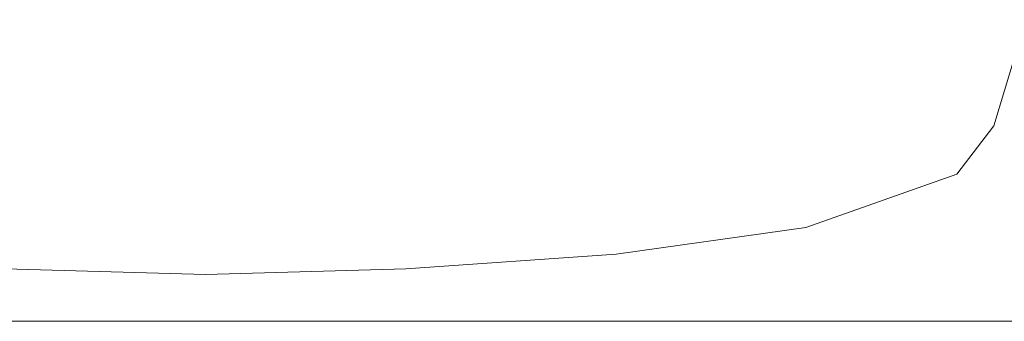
# Model space of a CAD drawing. Header units: feet. Extents: x 8 to 127, y 6 to 90.
# Tile 102 of 256: x 38.8074 to 38.9485, y 50.4 to 50.4432. Entities that reach past the tile are written whole.
import ezdxf

# ---------------------------------------------------------------- set-up
doc = ezdxf.new("R2010")
doc.units = ezdxf.units.FT
doc.header["$MEASUREMENT"] = 0
doc.layers.add('MOBILIÁRIO - móveis', color=250, linetype='Continuous')
doc.layers.add('MOBILIÁRIO2', color=250, linetype='Continuous')

msp = doc.modelspace()

# ---------------------------------------------------------------- linework, layer by layer
at = {"layer": 'MOBILIÁRIO - móveis', "lineweight": 5}
for p, q in [((38.95164, 50.44324), (38.94703, 50.42806)), ((38.94703, 50.42806), (38.94173, 50.42113)), ((38.94173, 50.42113), (38.9201, 50.41349)), ((38.9201, 50.41349), (38.89288, 50.40964)), ((38.89288, 50.40964), (38.86274, 50.40754)), ((38.80532, 50.40754), (38.83403, 50.40675)), ((38.86274, 50.40754), (38.83403, 50.40675))]:
    msp.add_line(p, q, dxfattribs=at)
at = {"layer": 'MOBILIÁRIO2', "lineweight": 5}
msp.add_line((38.29022, 50.40004), (39.79022, 50.40004), dxfattribs=at)

doc.saveas('drawing.dxf')
